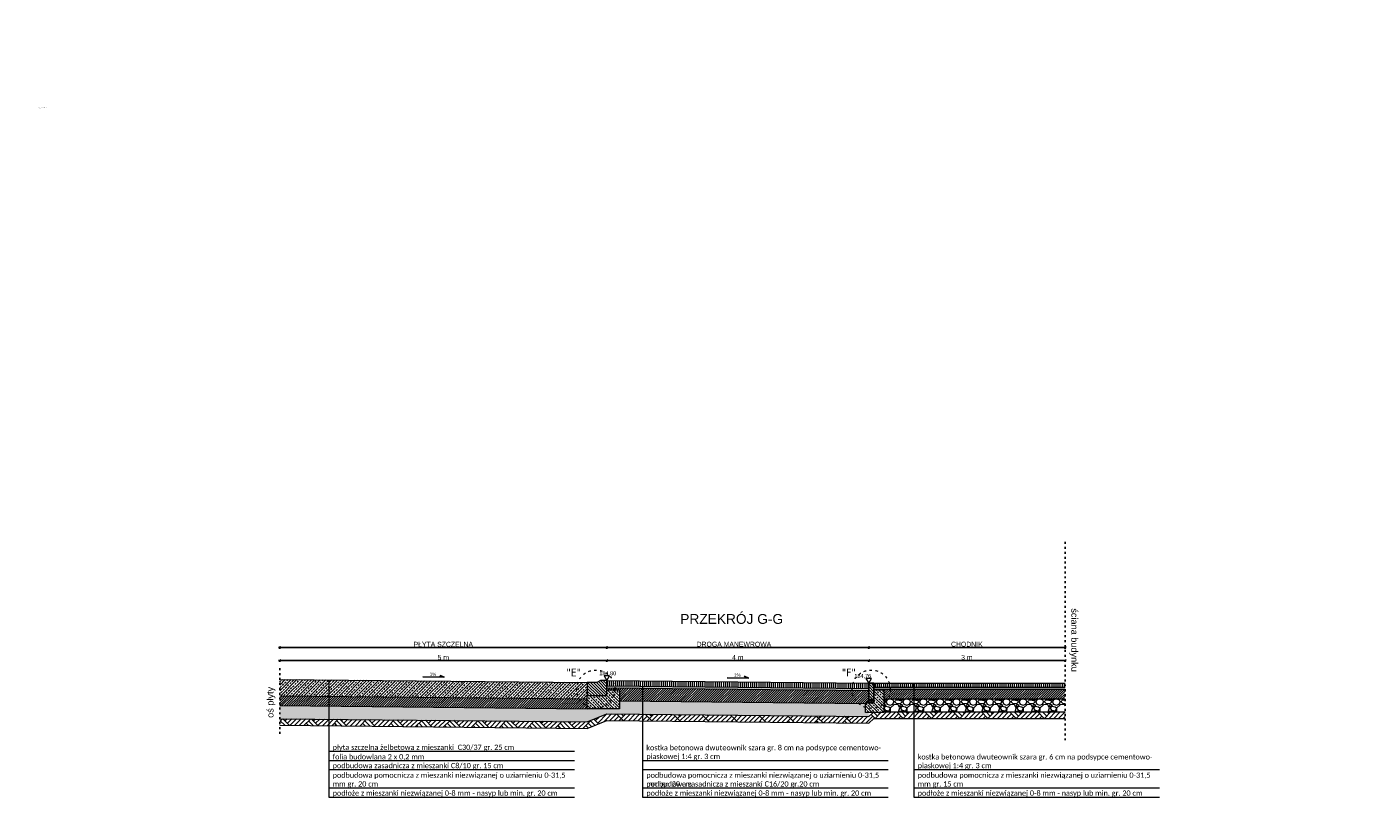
# Model space of a CAD drawing. Extents: x 8014 to 6635291, y -5609 to 5765892.
# Tile 154 of 158: x 6601434 to 6603485, y 5736884 to 5738082. Entities that reach past the tile are written whole.
import ezdxf
from ezdxf.enums import TextEntityAlignment as Align

# ---------------------------------------------------------------- set-up
doc = ezdxf.new("R2010")
doc.units = 0
doc.header["$PDSIZE"] = 0.75
doc.linetypes.add('ACAD_ISO03W100', pattern=[30, 12, -18])
doc.layers.get('0').update_dxf_attribs({"linetype": 'CONTINUOUS'})
doc.layers.get('Defpoints').update_dxf_attribs({"linetype": 'CONTINUOUS'})
doc.layers.add('a_zieleń', color=80, linetype='CONTINUOUS')
doc.layers.add('GELULI_O', color=7, linetype='CONTINUOUS', lineweight=18, true_color=0xfeffff)
doc.layers.add('KFG-OPIS', color=7, linetype='CONTINUOUS', lineweight=0)
doc.layers.add('LSEC_____233', color=7, linetype='CONTINUOUS', lineweight=5)
doc.styles.add('Arial', font='arial.ttf')
doc.styles.add('calibri', font='calibri.ttf')
doc.styles.add('Style-SWISSLT_1250', font='SWISSLT_1250.shx')
doc.dimstyles.new('1-50', dxfattribs={"dimtxt": 5, "dimasz": 3, "dimexe": 1.25, "dimexo": 0.625, "dimgap": 1, "dimtad": 1, "dimdec": 0, "dimrnd": 0.5, "dimtxsty": 'Arial', "dimblk": 'OBLIQUE', "dimcen": 2, "dimdle": 2, "dimclrd": 7, "dimclrt": 7, "dimadec": 0, "dimazin": 0, "dimtfac": 1, "dimtdec": 0, "dimtmove": 0, "dimatfit": 3, "dimldrblk": 'ARCHTICK', "dimfxl": 2, "dimfxlon": 1, "dimarcsym": 0})
pattern_1 = [(45, (6603153.6364, 5735383.0294), (-1.7960512, 1.7960512), [])]

# ---------------------------------------------------------------- blocks, each defined once
blk = doc.blocks.new('_Oblique')
at = {"color": 0, "linetype": 'ByBlock', "lineweight": -2}
blk.add_line((-0.5, -0.5), (0.5, 0.5), dxfattribs=at)
blk = doc.blocks.new('*D818')
at = {"color": 7, "lineweight": -2}
blk.add_line((6601818, 5737114.1), (6602322, 5737114.1), dxfattribs=at)
at = {"color": 0, "lineweight": -2}
for p, q in [((6601820, 5737112.1), (6601820, 5737115.3)), ((6602320, 5737112.1), (6602320, 5737115.3))]:
    blk.add_line(p, q, dxfattribs=at)
at = {"layer": 'Defpoints', "color": 0, "linetype": 'ByBlock'}
for p in [(6602320, 5737114.1), (6601820, 5737102.4), (6602320, 5737077.5)]:
    blk.add_point(p, dxfattribs=at)
at = {"color": 7, "linetype": 'ByBlock', "lineweight": -2, "xscale": 3, "yscale": 3, "zscale": 3, "rotation": 180}
blk.add_blockref('_Oblique', (6601820, 5737114.1), dxfattribs=at)
at = {"color": 7, "linetype": 'ByBlock', "lineweight": -2, "xscale": 3, "yscale": 3, "zscale": 3}
blk.add_blockref('_Oblique', (6602320, 5737114.1), dxfattribs=at)
at = {"color": 7, "linetype": 'ByBlock', "insert": (6602070, 5737118.9), "char_height": 7.5, "attachment_point": 5, "style": 'Arial'}
blk.add_mtext('5 m', dxfattribs=at)
blk = doc.blocks.new('_Dot')
at = {"color": 0, "linetype": 'ByBlock', "lineweight": -2}
blk.add_line((-0.5, 0), (-1, 0), dxfattribs=at)
at = {"color": 0, "linetype": 'ByBlock', "const_width": 0.5}
blk.add_lwpolyline([(-0.25, 0, 1), (0.25, 0, 1)], format="xyb", close=True, dxfattribs=at)
blk = doc.blocks.new('*D819')
at = {"color": 7, "lineweight": -2}
blk.add_line((6601818, 5737134.1), (6602322, 5737134.1), dxfattribs=at)
at = {"color": 0, "lineweight": -2}
for p, q in [((6601820, 5737132.1), (6601820, 5737135.3)), ((6602320, 5737132.1), (6602320, 5737135.3))]:
    blk.add_line(p, q, dxfattribs=at)
at = {"layer": 'Defpoints', "color": 0, "linetype": 'ByBlock'}
for p in [(6602320, 5737134.1), (6601820, 5737093.5), (6602320, 5737083.5)]:
    blk.add_point(p, dxfattribs=at)
at = {"color": 7, "linetype": 'ByBlock', "lineweight": -2, "xscale": 3, "yscale": 3, "zscale": 3, "rotation": 180}
blk.add_blockref('_Oblique', (6601820, 5737134.1), dxfattribs=at)
at = {"color": 7, "linetype": 'ByBlock', "lineweight": -2, "xscale": 3, "yscale": 3, "zscale": 3}
blk.add_blockref('_Oblique', (6602320, 5737134.1), dxfattribs=at)
at = {"color": 7, "linetype": 'ByBlock', "insert": (6602070, 5737138.9), "char_height": 7.5, "attachment_point": 5, "style": 'Arial'}
blk.add_mtext('PŁYTA SZCZELNA', dxfattribs=at)
blk = doc.blocks.new('*D820')
at = {"color": 7, "lineweight": -2}
blk.add_line((6602318, 5737114.1), (6602722, 5737114.1), dxfattribs=at)
at = {"color": 0, "lineweight": -2}
for p, q in [((6602320, 5737112.1), (6602320, 5737115.3)), ((6602720, 5737112.1), (6602720, 5737115.3))]:
    blk.add_line(p, q, dxfattribs=at)
at = {"layer": 'Defpoints', "color": 0, "linetype": 'ByBlock'}
for p in [(6602720, 5737114.1), (6602320, 5737077.5), (6602720, 5737079.5)]:
    blk.add_point(p, dxfattribs=at)
at = {"color": 7, "linetype": 'ByBlock', "lineweight": -2, "xscale": 3, "yscale": 3, "zscale": 3, "rotation": 180}
blk.add_blockref('_Oblique', (6602320, 5737114.1), dxfattribs=at)
at = {"color": 7, "linetype": 'ByBlock', "lineweight": -2, "xscale": 3, "yscale": 3, "zscale": 3}
blk.add_blockref('_Oblique', (6602720, 5737114.1), dxfattribs=at)
at = {"color": 7, "linetype": 'ByBlock', "insert": (6602520, 5737118.8), "char_height": 7.5, "attachment_point": 5, "style": 'Arial'}
blk.add_mtext('4 m', dxfattribs=at)
blk = doc.blocks.new('*D821')
at = {"color": 7, "lineweight": -2}
blk.add_line((6602318, 5737134.1), (6602722, 5737134.1), dxfattribs=at)
at = {"color": 0, "lineweight": -2}
for p, q in [((6602320, 5737132.1), (6602320, 5737135.3)), ((6602720, 5737132.1), (6602720, 5737135.3))]:
    blk.add_line(p, q, dxfattribs=at)
at = {"layer": 'Defpoints', "color": 0, "linetype": 'ByBlock'}
for p in [(6602720, 5737134.1), (6602320, 5737083.5), (6602720, 5737079.5)]:
    blk.add_point(p, dxfattribs=at)
at = {"color": 7, "linetype": 'ByBlock', "lineweight": -2, "xscale": 3, "yscale": 3, "zscale": 3, "rotation": 180}
blk.add_blockref('_Oblique', (6602320, 5737134.1), dxfattribs=at)
at = {"color": 7, "linetype": 'ByBlock', "lineweight": -2, "xscale": 3, "yscale": 3, "zscale": 3}
blk.add_blockref('_Oblique', (6602720, 5737134.1), dxfattribs=at)
at = {"color": 7, "linetype": 'ByBlock', "insert": (6602514.1, 5737139), "char_height": 7.5, "attachment_point": 5, "style": 'Arial'}
blk.add_mtext('DROGA MANEWROWA', dxfattribs=at)
blk = doc.blocks.new('*D823')
at = {"color": 7, "linetype": 'ByBlock', "lineweight": -2}
blk.add_line((6602718, 5737114.1), (6603022, 5737114.1), dxfattribs=at)
at = {"color": 0, "linetype": 'ByBlock', "lineweight": -2}
for p, q in [((6602720, 5737112.1), (6602720, 5737115.3)), ((6603020, 5737112.1), (6603020, 5737115.3))]:
    blk.add_line(p, q, dxfattribs=at)
at = {"layer": 'Defpoints', "color": 0, "linetype": 'ByBlock'}
for p in [(6603020, 5737114.1), (6602720, 5737079.5), (6603020, 5737079.5)]:
    blk.add_point(p, dxfattribs=at)
at = {"color": 7, "linetype": 'ByBlock', "lineweight": -2, "xscale": 3, "yscale": 3, "zscale": 3, "rotation": 180}
blk.add_blockref('_Oblique', (6602720, 5737114.1), dxfattribs=at)
at = {"color": 7, "linetype": 'ByBlock', "lineweight": -2, "xscale": 3, "yscale": 3, "zscale": 3}
blk.add_blockref('_Oblique', (6603020, 5737114.1), dxfattribs=at)
at = {"color": 7, "linetype": 'ByBlock', "lineweight": -2, "insert": (6602870, 5737118.9), "char_height": 7.5, "attachment_point": 5, "style": 'Arial'}
blk.add_mtext('3 m', dxfattribs=at)
blk = doc.blocks.new('*D824')
at = {"color": 7, "linetype": 'ByBlock', "lineweight": -2}
blk.add_line((6602718, 5737134.1), (6603022, 5737134.1), dxfattribs=at)
at = {"color": 0, "linetype": 'ByBlock', "lineweight": -2}
for p, q in [((6602720, 5737132.1), (6602720, 5737135.3)), ((6603020, 5737132.1), (6603020, 5737135.3))]:
    blk.add_line(p, q, dxfattribs=at)
at = {"layer": 'Defpoints', "color": 0, "linetype": 'ByBlock'}
for p in [(6603020, 5737134.1), (6602720, 5737079.5), (6603020, 5737079.5)]:
    blk.add_point(p, dxfattribs=at)
at = {"color": 7, "linetype": 'ByBlock', "lineweight": -2, "xscale": 3, "yscale": 3, "zscale": 3, "rotation": 180}
blk.add_blockref('_Oblique', (6602720, 5737134.1), dxfattribs=at)
at = {"color": 7, "linetype": 'ByBlock', "lineweight": -2, "xscale": 3, "yscale": 3, "zscale": 3}
blk.add_blockref('_Oblique', (6603020, 5737134.1), dxfattribs=at)
at = {"color": 7, "linetype": 'ByBlock', "lineweight": -2, "insert": (6602870, 5737139), "char_height": 7.5, "attachment_point": 5, "style": 'Arial'}
blk.add_mtext('CHODNIK', dxfattribs=at)

msp = doc.modelspace()

# ---------------------------------------------------------------- hatches: boundary and pattern name
at = {"lineweight": 13}
h = msp.add_hatch(dxfattribs=at)
h.set_pattern_fill('ANSI33', color=256, style=0)
h.set_pattern_definition([(45, (0, 495.273), (-4.4901280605, 4.4901280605), []), (45, (4.49, 495.273), (-4.4901280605, 4.4901280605), [3.175, -1.5875])])
h.paths.add_polyline_path([(6602290.041, 5737055.472), (6602290.041, 5737080.472), (6601820.041, 5737085.172), (6601820.041, 5737060.172)])
h = msp.add_hatch(dxfattribs=at)
h.set_pattern_fill('ANSI31', color=256, style=0)
h.set_pattern_definition([(135, (6602550.5087, 5736636.3684), (2.245064, 2.245064), [])])
h.paths.add_polyline_path([(6602304.541, 5737080.472), (6602290.041, 5737080.472), (6602290.041, 5737060.472), (6602320.041, 5737060.472), (6602320.041, 5737083.472), (6602310.041, 5737083.472)])
h = msp.add_hatch(dxfattribs=at)
h.set_pattern_fill('ANSI31', color=256, angle=135, style=0)
h.set_pattern_definition([(90, (6605254.378, 5735027.7565), (-3.175, 2e-32), [])])
h.paths.add_polyline_path([(6602320.041, 5737083.472), (6602320.041, 5737075.472), (6602720.041, 5737071.472), (6602720.041, 5737079.472), (6602320.041, 5737083.472)], is_closed=False)
at = {"lineweight": 5}
h = msp.add_hatch(dxfattribs=at)
h.set_pattern_fill('AR-SAND', color=256, scale=0.02, angle=180.572824, style=0)
h.set_pattern_definition([(38.072824, (6605757.0698, 5735342.7168), (-0.04178485, 0.97845763), [0, -0.77216, 0, -0.8636, 0, -0.8255]), (8.072824, (6605757.0698, 5735342.7168), (0.8846687, 1.44256677), [0, -0.41656, 0, -0.69596, 0, -0.2667]), (328.072824, (6605756.445, 5735342.71056), (1.58187694, 0.01869012), [0, -0.254, 0, -0.9144, 0, -1.1938]), (318.072824, (6605756.445, 5735342.7106), (1.5225791, 0.4611037), [0, -0.127, 0, -0.59944, 0, -0.6858])])
h.paths.add_polyline_path([(6602720.041, 5737068.472), (6602720.041, 5737071.472), (6602320.041, 5737075.472), (6602320.041, 5737072.472)])
at = {"lineweight": 13}
h = msp.add_hatch(dxfattribs=at)
h.set_pattern_fill('ANSI31', color=256, scale=0.8, style=0)
h.set_pattern_definition(pattern_1)
h.paths.add_polyline_path([(6602720.041, 5737054.472), (6602720.041, 5737068.472), (6602320.041, 5737072.472), (6602320.041, 5737069.472), (6602339.041, 5737069.472), (6602339.041, 5737052.282), (6602715.041, 5737048.522), (6602715.041, 5737049.472)])
h = msp.add_hatch(dxfattribs=at)
h.set_pattern_fill('ANSI31', color=256, style=0)
h.set_pattern_definition([(135, (6602853.198, 5736694.053), (2.245064, 2.245064), [])])
h.paths.add_polyline_path([(6602728.041, 5737079.472), (6602728.041, 5737054.472), (6602720.041, 5737054.472), (6602720.041, 5737072.472), (6602720.041, 5737079.472)])
h = msp.add_hatch(dxfattribs=at)
h.set_pattern_fill('ANSI31', color=256, angle=135, style=0)
h.set_pattern_definition([(90, (6605254.378, 5735027.7565), (-3.175, 5e-32), [])])
h.paths.add_polyline_path([(6603020.041, 5737073.472), (6603020.041, 5737079.472), (6602728.041, 5737079.472), (6602728.041, 5737073.472)])
at = {"lineweight": 5}
h = msp.add_hatch(dxfattribs=at)
h.set_pattern_fill('AR-SAND', color=256, scale=0.02, angle=180.572824, style=0)
h.set_pattern_definition([(38.072824, (6605757.0698, 5735342.7168), (-0.04178485, 0.97845763), [0, -0.77216, 0, -0.8636, 0, -0.8255]), (8.072824, (6605757.0698, 5735342.7168), (0.8846687, 1.44256677), [0, -0.41656, 0, -0.69596, 0, -0.2667]), (328.072824, (6605756.445, 5735342.71056), (1.58187694, 0.01869012), [0, -0.254, 0, -0.9144, 0, -1.1938]), (318.072824, (6605756.445, 5735342.7106), (1.5225791, 0.4611037), [0, -0.127, 0, -0.59944, 0, -0.6858])])
h.paths.add_polyline_path([(6602728.041, 5737070.472), (6603020.041, 5737070.472), (6603020.041, 5737073.472), (6602728.041, 5737073.472)])
at = {"lineweight": 13}
h = msp.add_hatch(dxfattribs=at)
h.set_pattern_fill('ANSI31', color=256, scale=0.8, style=0)
h.set_pattern_definition([(45, (6603153.6364, 5735383.0294), (-1.7960512, 1.7960512), [])])
h.paths.add_polyline_path([(6602290.041, 5737040.472), (6602290.041, 5737055.472), (6601820.041, 5737060.172), (6601820.041, 5737045.172)])
h = msp.add_hatch(dxfattribs=at)
h.set_pattern_fill('ANSI33', color=256, style=0)
h.set_pattern_definition([(135, (6602723.982, 5736584.913), (4.49013, 4.49013), []), (135, (6602719.492, 5736584.913), (4.49013, 4.49013), [3.175, -1.5875])])
h.paths.add_polyline_path([(6602339.041, 5737040.472), (6602290.041, 5737040.472), (6602290.041, 5737060.472), (6602320.041, 5737060.472), (6602320.041, 5737069.472), (6602339.041, 5737069.472)])
h = msp.add_hatch(dxfattribs=at)
h.set_pattern_fill('GRAVEL', color=256, style=0)
h.set_pattern_definition([(228.01279, (6602999.5096, 5735831.5296), (-203.2, -228.6), [3.4172, -338.30484]), (184.96974, (6602997.2236, 5735828.9896), (304.7999999, 25.40000145), [5.86405, -580.5405]), (132.51045, (6602991.3816, 5735828.4816), (254.0000001, -279.3999999), [4.1348, -409.34723]), (267.27369, (6602981.4756, 5735822.1316), (25.4000001, 508), [5.34005, -528.66437]), (292.83365, (6602981.2216, 5735816.7976), (-127, 304.8), [5.23634, -518.39808]), (357.27369, (6602983.2536, 5735811.9716), (-508, 25.4000001), [5.34005, -528.66437]), (37.69424, (6602988.5876, 5735811.7176), (-330.2, -254), [7.06194, -699.13115]), (72.25533, (6602994.1756, 5735816.0356), (177.80000005, 558.8), [6.6672, -660.05257]), (121.42957, (6602996.2076, 5735822.3856), (-203.2, 330.2), [5.35813, -530.45546]), (175.23636, (6602993.4136, 5735826.9576), (279.4, -25.4), [6.11713, -299.73937]), (222.39744, (6602987.3176, 5735827.4656), (-304.8, -279.4), [7.91078, -783.16773]), (138.81407, (6603006.6216, 5735821.8776), (-177.8, 152.4), [2.70005, -267.30566]), (171.46923, (6603004.5896, 5735823.6556), (330.2, -50.7999999), [5.13682, -508.5464]), (225, (6602999.51, 5735824.418), (-5e-15, -25.4), [3.5921, -32.32893]), (203.1986, (6602997.7316, 5735827.4656), (127, 50.8), [1.9344, -191.50622]), (291.8014, (6602995.9536, 5735826.7036), (-25.4, 76.2), [2.73566, -134.04753]), (30.96376, (6602996.9696, 5735824.1636), (76.2, 50.8), [4.4432, -143.663]), (161.56505, (6603000.78, 5735826.4496), (50.8, -25.4), [3.21287, -77.109]), (16.38954, (6602981.2216, 5735826.7036), (254, 76.2), [4.50088, -445.58827]), (70.34618, (6602985.5396, 5735827.9736), (-101.6, -279.4), [3.776, -373.82216]), (293.1986, (6603000.7796, 5735831.5296), (-50.8, 127), [3.8688, -189.57184]), (343.61046, (6603002.3036, 5735827.9736), (-254, 76.2), [4.50088, -445.58827]), (339.44395, (6602981.2216, 5735810.9556), (-127, 50.8), [4.34035, -212.67734]), (294.77514, (6602985.2856, 5735809.4316), (-127.0000002, 279.4), [3.63672, -360.03593]), (66.8014, (6603001.0336, 5735806.1296), (50.8, 127), [3.8688, -189.57184]), (17.35402, (6603002.5576, 5735809.6856), (-330.2, -101.6), [4.25783, -421.52376]), (69.44395, (6602988.5876, 5735806.1296), (-50.8, -127), [2.17018, -214.8475]), (101.30993, (6602999.5096, 5735806.1296), (-25.4, 101.6), [1.29515, -128.21995]), (165.96376, (6602999.2556, 5735807.3996), (76.2, -25.4), [5.23634, -99.49055]), (186.00901, (6602994.1756, 5735808.6696), (254, 25.4), [4.85267, -480.41365]), (303.69007, (6602996.9696, 5735821.8776), (-25.4, 50.8), [3.66324, -87.91776]), (353.15723, (6602999.0016, 5735818.8296), (431.8, -50.8), [6.39557, -633.1601]), (60.9454, (6603005.3516, 5735818.0676), (-101.6, -177.8), [2.6151, -258.89392]), (90, (6603006.622, 5735820.354), (-25.4, 25.4), [1.524, -23.876]), (120.25644, (6602993.6676, 5735809.4316), (101.6, -177.8), [3.52867, -349.3394]), (48.01279, (6602991.8896, 5735812.4796), (203.2, 228.6), [6.83443, -334.88762]), (0, (6602996.462, 5735817.56), (25.4, 25.4), [6.604, -18.796]), (325.30485, (6603003.0656, 5735817.5596), (254.0000001, -177.7999999), [4.0161, -397.59317]), (254.0546, (6603006.3676, 5735815.2736), (-25.4, -101.6), [3.6983, -181.2165]), (207.645975, (6603005.3516, 5735811.7176), (-482.6, -254), [6.02145, -596.12464]), (175.42608, (6603000.0176, 5735808.9236), (-330.2, 25.4), [6.3703, -630.65846])])
h.paths.add_polyline_path([(6602339.041, 5737052.282), (6602339.041, 5737040.472), (6602320.041, 5737040.472), (6602320.041, 5737032.472), (6602720.041, 5737028.472), (6602720.041, 5737034.472), (6602715.041, 5737034.472), (6602715.041, 5737048.522)])
h = msp.add_hatch(dxfattribs=at)
h.set_pattern_fill('ANSI33', color=256, style=0)
h.set_pattern_definition([(135, (6603131.982, 5736573.9133), (4.49013, 4.49013), []), (135, (6603127.492, 5736573.9133), (4.49013, 4.49013), [3.175, -1.5875])])
h.paths.add_polyline_path([(6602743.041, 5737034.472), (6602715.041, 5737034.472), (6602715.041, 5737049.472), (6602728.041, 5737049.472), (6602728.041, 5737069.472), (6602743.041, 5737069.472)])
h = msp.add_hatch(dxfattribs=at)
h.set_pattern_fill('CROSS', color=256, scale=0.1, style=0)
h.set_pattern_definition([(180, (6602872.6391, 5736686.3334), (-0.635, 0.635), [0.3175, -0.9525]), (90, (6602872.4803, 5736686.1747), (0.635, 0.635), [0.3175, -0.9525])])
h.paths.add_polyline_path([(6602728.041, 5737054.472), (6602728.041, 5737049.472), (6602715.041, 5737049.472), (6602720.041, 5737054.472)])
h = msp.add_hatch(dxfattribs=at)
h.set_pattern_fill('GRAVEL', color=256, style=0)
h.set_pattern_definition([(228.01279, (6602999.5096, 5735831.5296), (-203.2, -228.6), [3.4172, -338.30484]), (184.96974, (6602997.2236, 5735828.9896), (304.7999999, 25.4000014), [5.86405, -580.5405]), (132.51045, (6602991.3816, 5735828.4816), (254.0000001, -279.3999999), [4.1348, -409.34723]), (267.27369, (6602981.4756, 5735822.1316), (25.4, 508), [5.34005, -528.66437]), (292.83365, (6602981.2216, 5735816.7976), (-127, 304.8), [5.23634, -518.39808]), (357.27369, (6602983.2536, 5735811.9716), (-508, 25.4), [5.34005, -528.66437]), (37.69424, (6602988.5876, 5735811.7176), (-330.2, -254), [7.06194, -699.13115]), (72.25533, (6602994.1756, 5735816.0356), (177.80000005, 558.8), [6.6672, -660.05257]), (121.42957, (6602996.2076, 5735822.3856), (-203.2, 330.2), [5.35813, -530.45546]), (175.23636, (6602993.4136, 5735826.9576), (279.4, -25.4), [6.11713, -299.73937]), (222.39744, (6602987.3176, 5735827.4656), (-304.8, -279.4), [7.91078, -783.16773]), (138.81407, (6603006.6216, 5735821.8776), (-177.8, 152.4), [2.70005, -267.30566]), (171.46923, (6603004.5896, 5735823.6556), (330.2, -50.8), [5.13682, -508.5464]), (225, (6602999.51, 5735824.418), (-5e-15, -25.4), [3.5921, -32.32893]), (203.1986, (6602997.7316, 5735827.4656), (127, 50.8), [1.9344, -191.50622]), (291.8014, (6602995.9536, 5735826.7036), (-25.4, 76.2), [2.73566, -134.04753]), (30.96376, (6602996.9696, 5735824.1636), (76.2, 50.8), [4.4432, -143.663]), (161.56505, (6603000.78, 5735826.4496), (50.8, -25.4), [3.21287, -77.109]), (16.38954, (6602981.2216, 5735826.7036), (254, 76.2), [4.50088, -445.58827]), (70.34618, (6602985.5396, 5735827.9736), (-101.6, -279.4), [3.776, -373.82216]), (293.1986, (6603000.7796, 5735831.5296), (-50.8, 127), [3.8688, -189.57184]), (343.61046, (6603002.3036, 5735827.9736), (-254, 76.2), [4.50088, -445.58827]), (339.44395, (6602981.2216, 5735810.9556), (-127, 50.8), [4.34035, -212.67734]), (294.77514, (6602985.2856, 5735809.4316), (-127.0000002, 279.4), [3.63672, -360.03593]), (66.8014, (6603001.0336, 5735806.1296), (50.8, 127), [3.8688, -189.57184]), (17.35402, (6603002.5576, 5735809.6856), (-330.2, -101.6), [4.25783, -421.52376]), (69.44395, (6602988.5876, 5735806.1296), (-50.8, -127), [2.17018, -214.8475]), (101.30993, (6602999.5096, 5735806.1296), (-25.4, 101.6), [1.29515, -128.21995]), (165.96376, (6602999.2556, 5735807.3996), (76.2, -25.4), [5.23634, -99.49055]), (186.009, (6602994.1756, 5735808.6696), (254, 25.4), [4.85267, -480.41365]), (303.69007, (6602996.9696, 5735821.8776), (-25.4, 50.8), [3.66324, -87.91776]), (353.15723, (6602999.0016, 5735818.8296), (431.8, -50.8), [6.39557, -633.1601]), (60.9454, (6603005.3516, 5735818.0676), (-101.6, -177.8), [2.6151, -258.89392]), (90, (6603006.622, 5735820.354), (-25.4, 25.4), [1.524, -23.876]), (120.25644, (6602993.6676, 5735809.4316), (101.6, -177.8), [3.52867, -349.3394]), (48.01279, (6602991.8896, 5735812.4796), (203.2, 228.6), [6.83443, -334.88762]), (0, (6602996.462, 5735817.56), (25.4, 25.4), [6.604, -18.796]), (325.30485, (6603003.0656, 5735817.5596), (254, -177.7999999), [4.0161, -397.59317]), (254.0546, (6603006.3676, 5735815.2736), (-25.4, -101.6), [3.6983, -181.2165]), (207.64598, (6603005.3516, 5735811.7176), (-482.6, -254), [6.02145, -596.12464]), (175.42608, (6603000.0176, 5735808.9236), (-330.2, 25.4), [6.3703, -630.65846])])
h.paths.add_polyline_path([(6602720.041, 5737028.472), (6602726.898, 5737034.472), (6602720.041, 5737034.472)])
h.paths.add_polyline_path([(6603020.041, 5737035.472), (6603020.041, 5737055.472), (6602743.041, 5737055.472), (6602743.041, 5737035.472)])
h = msp.add_hatch(dxfattribs=at)
h.set_pattern_fill('ANSI31', color=256, scale=0.8, style=0)
h.set_pattern_definition(pattern_1)
h.paths.add_polyline_path([(6602728.041, 5737069.472), (6602743.041, 5737069.472), (6602743.041, 5737055.472), (6603020.041, 5737055.472), (6603020.041, 5737070.472), (6602728.041, 5737070.472)])
h = msp.add_hatch(dxfattribs=at)
h.set_pattern_fill('GRAVEL', color=256, style=0)
h.set_pattern_definition([(228.01279, (6602999.5096, 5735831.5296), (-203.2, -228.6), [3.4172, -338.30484]), (184.96974, (6602997.2236, 5735828.9896), (304.7999999, 25.40000145), [5.86405, -580.5405]), (132.51045, (6602991.3816, 5735828.4816), (254.0000001, -279.3999999), [4.1348, -409.34723]), (267.27369, (6602981.4756, 5735822.1316), (25.40000005, 508), [5.34005, -528.66437]), (292.833654, (6602981.2216, 5735816.7976), (-127, 304.8), [5.23634, -518.39808]), (357.27369, (6602983.2536, 5735811.9716), (-508, 25.40000005), [5.34005, -528.66437]), (37.69424, (6602988.5876, 5735811.7176), (-330.2, -254), [7.06194, -699.13115]), (72.25533, (6602994.1756, 5735816.0356), (177.80000005, 558.8), [6.6672, -660.05257]), (121.429566, (6602996.2076, 5735822.3856), (-203.2, 330.2), [5.35813, -530.45546]), (175.23636, (6602993.4136, 5735826.9576), (279.4, -25.4), [6.11713, -299.73937]), (222.39744, (6602987.3176, 5735827.4656), (-304.8, -279.4), [7.91078, -783.16773]), (138.81407, (6603006.6216, 5735821.8776), (-177.8, 152.4), [2.70005, -267.30566]), (171.469234, (6603004.5896, 5735823.6556), (330.2, -50.7999999), [5.13682, -508.5464]), (225, (6602999.51, 5735824.418), (-5e-15, -25.4), [3.5921, -32.32893]), (203.1986, (6602997.7316, 5735827.4656), (127, 50.8), [1.9344, -191.50622]), (291.8014, (6602995.9536, 5735826.7036), (-25.4, 76.2), [2.73566, -134.04753]), (30.96376, (6602996.9696, 5735824.1636), (76.2, 50.8), [4.4432, -143.66298]), (161.56505, (6603000.78, 5735826.4496), (50.8, -25.4), [3.21287, -77.10898]), (16.38954, (6602981.2216, 5735826.7036), (254, 76.2), [4.50088, -445.58827]), (70.34618, (6602985.5396, 5735827.9736), (-101.6, -279.4), [3.776, -373.82216]), (293.1986, (6603000.7796, 5735831.5296), (-50.8, 127), [3.8688, -189.57184]), (343.61046, (6603002.3036, 5735827.9736), (-254, 76.2), [4.50088, -445.58827]), (339.44395, (6602981.2216, 5735810.9556), (-127, 50.8), [4.34035, -212.67734]), (294.77514, (6602985.2856, 5735809.4316), (-127.0000002, 279.4), [3.63672, -360.03593]), (66.8014, (6603001.0336, 5735806.1296), (50.8, 127), [3.8688, -189.57184]), (17.35402, (6603002.5576, 5735809.6856), (-330.2, -101.6), [4.25783, -421.52376]), (69.44395, (6602988.5876, 5735806.1296), (-50.8, -127), [2.17018, -214.84752]), (101.30993, (6602999.5096, 5735806.1296), (-25.4, 101.6), [1.29515, -128.21995]), (165.96376, (6602999.2556, 5735807.3996), (76.2, -25.4), [5.23634, -99.49055]), (186.00901, (6602994.1756, 5735808.6696), (254, 25.4), [4.85267, -480.41365]), (303.69007, (6602996.9696, 5735821.8776), (-25.4, 50.8), [3.66324, -87.91776]), (353.157227, (6602999.0016, 5735818.8296), (431.8, -50.8), [6.39557, -633.1601]), (60.9454, (6603005.3516, 5735818.0676), (-101.6, -177.8), [2.61508, -258.89392]), (90, (6603006.622, 5735820.354), (-25.4, 25.4), [1.524, -23.876]), (120.25644, (6602993.6676, 5735809.4316), (101.6, -177.8), [3.52867, -349.3394]), (48.01279, (6602991.8896, 5735812.4796), (203.2, 228.6), [6.83443, -334.88762]), (0, (6602996.462, 5735817.56), (25.4, 25.4), [6.604, -18.796]), (325.30485, (6603003.0656, 5735817.5596), (254.0000001, -177.7999999), [4.0161, -397.59317]), (254.0546, (6603006.3676, 5735815.2736), (-25.4, -101.6), [3.6983, -181.2165]), (207.645975, (6603005.3516, 5735811.7176), (-482.6, -253.99999997), [6.02145, -596.12464]), (175.42608, (6603000.0176, 5735808.9236), (-330.2, 25.4), [6.3703, -630.65846])])
h.paths.add_polyline_path([(6602290.041, 5737020.472), (6602320.041, 5737032.472), (6602320.041, 5737040.472), (6602290.041, 5737040.472), (6601820.041, 5737045.172), (6601820.041, 5737025.172)])
at = {"linetype": 'ByBlock', "lineweight": -2, "transparency": 33554687}
h = msp.add_hatch(dxfattribs=at)
h.set_pattern_fill('AR-PARQ1', color=256, scale=0.1, angle=45)
h.set_pattern_definition([(135, (0, 495.273), (-43.10522938, 3e-15), [30.48, -30.48]), (135, (3.592, 498.865), (-43.10522938, 3e-15), [30.48, -30.48]), (135, (7.184, 502.457), (-43.10522938, 3e-15), [30.48, -30.48]), (135, (10.776, 506.05), (-43.10522938, 3e-15), [30.48, -30.48]), (135, (14.368, 509.64), (-43.10522938, 3e-15), [30.48, -30.48]), (135, (17.96, 513.233), (-43.10522938, 3e-15), [30.48, -30.48]), (135, (21.553, 516.826), (-43.10522938, 3e-15), [30.48, -30.48]), (45, (-21.553, 516.826), (43.10522938, 0), [30.48, -30.48]), (45, (-25.145, 520.418), (43.10522938, 0), [30.48, -30.48]), (45, (-28.737, 524.01), (43.10522938, 0), [30.48, -30.48]), (45, (-32.33, 527.602), (43.10522938, 0), [30.48, -30.48]), (45, (-35.92, 531.194), (43.10522938, 0), [30.48, -30.48]), (45, (-39.513, 534.786), (43.10522938, 0), [30.48, -30.48]), (45, (-43.105, 538.378), (43.10522938, 0), [30.48, -30.48])])
h.paths.add_polyline_path([(6601820.041, 5737015.172), (6602290.041, 5737010.472), (6602320.041, 5737022.472), (6602320.041, 5737032.472), (6602290.041, 5737020.472), (6601820.041, 5737025.172)])
h = msp.add_hatch(dxfattribs=at)
h.set_pattern_fill('AR-PARQ1', color=256, scale=0.1, angle=45)
h.set_pattern_definition([(135, (0, 495.273), (-43.10522938, 6e-15), [30.48, -30.48]), (135, (3.592, 498.865), (-43.10522938, 6e-15), [30.48, -30.48]), (135, (7.184, 502.457), (-43.10522938, 6e-15), [30.48, -30.48]), (135, (10.776, 506.05), (-43.10522938, 6e-15), [30.48, -30.48]), (135, (14.368, 509.64), (-43.10522938, 6e-15), [30.48, -30.48]), (135, (17.96, 513.233), (-43.10522938, 6e-15), [30.48, -30.48]), (135, (21.553, 516.826), (-43.10522938, 6e-15), [30.48, -30.48]), (45, (-21.553, 516.826), (43.10522938, 0), [30.48, -30.48]), (45, (-25.145, 520.418), (43.10522938, 0), [30.48, -30.48]), (45, (-28.737, 524.01), (43.10522938, 0), [30.48, -30.48]), (45, (-32.33, 527.602), (43.10522938, 0), [30.48, -30.48]), (45, (-35.92, 531.194), (43.10522938, 0), [30.48, -30.48]), (45, (-39.513, 534.786), (43.10522938, 0), [30.48, -30.48]), (45, (-43.105, 538.378), (43.10522938, 0), [30.48, -30.48])])
h.paths.add_polyline_path([(6602320.041, 5737022.472), (6602720.041, 5737018.472), (6602720.041, 5737028.472), (6602320.041, 5737032.472)])
h = msp.add_hatch(dxfattribs=at)
h.set_pattern_fill('AR-PARQ1', color=256, scale=0.1, angle=45)
h.set_pattern_definition([(135, (0, 495.273), (-43.10522938, 6e-15), [30.48, -30.48]), (135, (3.592, 498.865), (-43.10522938, 6e-15), [30.48, -30.48]), (135, (7.184, 502.457), (-43.10522938, 6e-15), [30.48, -30.48]), (135, (10.776, 506.05), (-43.10522938, 6e-15), [30.48, -30.48]), (135, (14.368, 509.64), (-43.10522938, 6e-15), [30.48, -30.48]), (135, (17.96, 513.233), (-43.10522938, 6e-15), [30.48, -30.48]), (135, (21.553, 516.826), (-43.10522938, 6e-15), [30.48, -30.48]), (45, (-21.553, 516.826), (43.10522938, 0), [30.48, -30.48]), (45, (-25.145, 520.418), (43.10522938, 0), [30.48, -30.48]), (45, (-28.737, 524.01), (43.10522938, 0), [30.48, -30.48]), (45, (-32.33, 527.602), (43.10522938, 0), [30.48, -30.48]), (45, (-35.92, 531.194), (43.10522938, 0), [30.48, -30.48]), (45, (-39.513, 534.786), (43.10522938, 0), [30.48, -30.48]), (45, (-43.105, 538.378), (43.10522938, 0), [30.48, -30.48])])
h.paths.add_polyline_path([(6603020.041, 5737025.472), (6603020.041, 5737035.472), (6602743.041, 5737035.472), (6602743.041, 5737034.472), (6602726.898, 5737034.472), (6602720.041, 5737028.472), (6602720.041, 5737018.472), (6602728.041, 5737025.472)])
at = {"layer": 'a_zieleń', "transparency": 33554687}
h = msp.add_hatch(dxfattribs=at)
h.set_pattern_fill('ANSI31', color=256, scale=2, angle=0.541558)
h.set_pattern_definition([(45.54155787, (6600987.53512, 5732094.77134), (-0.1784396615, 0.175097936), [])])
edge = h.paths.add_edge_path()
edge.add_line((6601184.523, 5731785.715), (6601184.767, 5731785.473))
edge.add_line((6601184.767, 5731785.473), (6601208.79, 5731802.27))
edge.add_line((6601208.79, 5731802.27), (6601211.05, 5731814.48))
edge.add_line((6601211.05, 5731814.48), (6601142.151, 5731813.823))
edge.add_arc((6601143.698, 5731819.102), 5.501, 253.660343, 270.547511)
edge.add_line((6601143.751, 5731813.601), (6601191.034, 5731814.053))
edge.add_arc((6601191.122, 5731812.113), 1.942, 359.837408, 92.593968, ccw=False)
edge.add_line((6601193.063, 5731812.108), (6601193.074, 5731811.004))
edge.add_line((6601193.074, 5731811.004), (6601197.383, 5731811.045))
edge.add_line((6601197.383, 5731811.045), (6601197.425, 5731806.621))
edge.add_line((6601197.425, 5731806.621), (6601199.732, 5731806.642))
edge.add_line((6601199.732, 5731806.642), (6601199.803, 5731799.171))
edge.add_line((6601199.803, 5731799.171), (6601197.516, 5731797.165))
edge.add_line((6601197.516, 5731797.165), (6601194.216, 5731797.133))
edge.add_line((6601194.216, 5731797.133), (6601194.251, 5731793.47))
edge.add_arc((6601191.538, 5731793.658), 2.72, 281.089447, 356.035789, ccw=False)
edge.add_line((6601192.061, 5731790.989), (6601185.152, 5731786.156))
edge.add_arc((71774552.687, -87417922.681), 113685689.918, 124.97904394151, 124.97904432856)
h.paths.add_polyline_path([(6601204.906, 5731809.178), (6601202.577, 5731808.579), (6601203.741, 5731808.879)], flags=16)

# ---------------------------------------------------------------- linework, layer by layer
at = {"linetype": 'ACAD_ISO03W100', "ltscale": 0.25}
for points in [[(6603020.041, 5736992.212), (6603020.041, 5737298.481)], [(6601820.041, 5737102.433), (6601820.041, 5736997.912)]]:
    msp.add_lwpolyline(points, dxfattribs=at)
at = {"lineweight": 13}
for points in [[(6601820.041, 5737085.172), (6602290.041, 5737080.472)], [(6602320.041, 5737083.472), (6602720.041, 5737079.472)], [(6602320.041, 5737075.472), (6602720.041, 5737071.472)], [(6602320.041, 5737072.472), (6602720.041, 5737068.472)], [(6602728.041, 5737079.472), (6603020.041, 5737079.472)], [(6602728.041, 5737073.472), (6603020.041, 5737073.472)], [(6601820.041, 5737060.172), (6602290.041, 5737055.472)], [(6602339.041, 5737052.282), (6602715.041, 5737048.522)], [(6602728.041, 5737070.472), (6603020.041, 5737070.472)], [(6602743.041, 5737055.472), (6603020.041, 5737055.472)], [(6601820.041, 5737045.172), (6602290.041, 5737040.472)], [(6601820.041, 5737025.172), (6602290.041, 5737020.472), (6602320.041, 5737032.472)], [(6602320.041, 5737032.472), (6602720.041, 5737028.472), (6602726.898, 5737034.472)], [(6602743.041, 5737035.472), (6603020.041, 5737035.472)]]:
    msp.add_lwpolyline(points, dxfattribs=at)
for points in [[(6602038.791, 5737088.938), (6602071.291, 5737088.709), (6602064.762, 5737091.328)], [(6602503.791, 5737087.588), (6602536.291, 5737087.359), (6602529.762, 5737089.978)]]:
    msp.add_lwpolyline(points)
for points in [[(6602304.541, 5737080.472), (6602290.041, 5737080.472), (6602290.041, 5737060.472), (6602320.041, 5737060.472), (6602320.041, 5737083.472), (6602310.041, 5737083.472)], [(6602728.041, 5737079.472), (6602728.041, 5737054.472), (6602720.041, 5737054.472), (6602720.041, 5737072.472), (6602720.041, 5737079.472)], [(6602720.041, 5737054.472), (6602728.041, 5737054.472), (6602728.041, 5737079.472), (6602720.041, 5737079.472)], [(6602339.041, 5737040.472), (6602290.041, 5737040.472), (6602290.041, 5737060.472), (6602320.041, 5737060.472), (6602320.041, 5737069.472), (6602339.041, 5737069.472)], [(6602320.041, 5737060.472), (6602320.041, 5737069.472), (6602339.041, 5737069.472), (6602339.041, 5737040.472), (6602290.041, 5737040.472), (6602290.041, 5737060.472)], [(6602743.041, 5737034.472), (6602715.041, 5737034.472), (6602715.041, 5737034.472), (6602715.041, 5737049.472), (6602715.041, 5737049.472), (6602728.041, 5737049.472), (6602728.041, 5737069.472), (6602743.041, 5737069.472)], [(6602728.041, 5737049.472), (6602728.041, 5737054.472), (6602728.041, 5737069.472), (6602743.041, 5737069.472), (6602743.041, 5737034.472), (6602715.041, 5737034.472), (6602715.041, 5737049.472)], [(6602720.041, 5737054.472), (6602728.041, 5737054.472), (6602728.041, 5737049.472), (6602715.041, 5737049.472)]]:
    msp.add_lwpolyline(points, close=True, dxfattribs=at)
at = {"lineweight": 5}
for points in [[(6602320.041, 5737083.472), (6602324.202, 5737090.681), (6602315.879, 5737090.681)], [(6602720.041, 5737079.472), (6602724.202, 5737086.681), (6602715.879, 5737086.681)]]:
    msp.add_lwpolyline(points, close=True, dxfattribs=at)
at = {"linetype": 'ACAD_ISO03W100', "lineweight": 15, "ltscale": 0.3}
for centre in [(6602302.937, 5737070.402), (6602723.735, 5737070.402)]:
    msp.add_circle(centre, 29.149, dxfattribs=at)
at = {"layer": 'Defpoints', "lineweight": 13}
for points in [[(6601820.041, 5737015.172), (6602290.041, 5737010.472), (6602320.041, 5737022.472)], [(6602320.041, 5737022.472), (6602720.041, 5737018.472), (6602728.041, 5737025.472)], [(6602728.041, 5737025.472), (6603020.041, 5737025.472)]]:
    msp.add_lwpolyline(points, dxfattribs=at)
at = {"layer": 'KFG-OPIS', "color": 5, "ltscale": 25}
for points in [[(6601894.92, 5737084.423), (6601894.92, 5736975.418), (6602270.427, 5736975.418)], [(6601894.92, 5737084.423), (6601894.92, 5736947.425), (6602270.427, 5736947.425)], [(6601894.92, 5737079.782), (6601894.92, 5736961.422), (6602270.427, 5736961.422)], [(6602374.204, 5737082.931), (6602374.204, 5736947.425), (6602749.711, 5736947.425)], [(6602374.204, 5737079.782), (6602374.204, 5736961.422), (6602749.711, 5736961.422)], [(6602788.873, 5737079.472), (6602788.873, 5736947.425), (6603164.38, 5736947.425)], [(6602788.873, 5737079.472), (6602788.873, 5736919.432), (6603164.38, 5736919.432)], [(6602788.873, 5737079.472), (6602788.873, 5736905.436), (6603164.38, 5736905.436)], [(6601894.92, 5737065.786), (6601894.92, 5736919.432), (6602270.427, 5736919.432)], [(6601894.92, 5737055.734), (6601894.92, 5736905.436), (6602270.427, 5736905.436)], [(6602374.204, 5737065.786), (6602374.204, 5736919.432), (6602749.711, 5736919.432)], [(6602374.204, 5737055.734), (6602374.204, 5736905.436), (6602749.711, 5736905.436)]]:
    msp.add_lwpolyline(points, dxfattribs=at)

# ---------------------------------------------------------------- texts
at = {"lineweight": 35, "style": 'Arial'}
for s, rotation, p in [('ściana budynku', 270, (6603034.567, 5737145.346)), ('oś płyty', 90, (6601805.514, 5737050.172))]:
    msp.add_text(s, height=10, rotation=rotation, dxfattribs=at).set_placement(p, align=Align.MIDDLE_CENTER)
for s, height, p in [('PRZEKRÓJ G-G', 15, (6602510.672, 5737177.627)), ('184,80', 6, (6602321.351, 5737094.638)), ('184,76', 6, (6602710.983, 5737090.638))]:
    msp.add_text(s, height=height, dxfattribs=at).set_placement(p, align=Align.MIDDLE_CENTER)
at = {"lineweight": -3, "char_height": 12, "width": 1059.88857, "attachment_point": 1}
for s, insert in [('{\\fTahoma|b0|i0|c238|p32;"E"}', (6602258.244, 5737101.85)), ('{\\fTahoma|b0|i0|c238|p32;"F"}', (6602679.042, 5737101.85))]:
    msp.add_mtext(s, dxfattribs=dict(at, insert=insert))
at = {"layer": 'GELULI_O', "color": 7, "linetype": 'Continuous', "lineweight": 0, "style": 'Arial'}
msp.add_text('Juliana Tuwima', height=1.25, rotation=8.504586, dxfattribs=at).set_placement((6601457.621, 5737958.291, 10.8), align=Align.CENTER)
at = {"layer": 'KFG-OPIS', "color": 5, "char_height": 7.998, "width": 369.50844, "attachment_point": 7, "style": 'calibri'}
for s, insert in [('folia budowlana 2 x 0,2 mm', (6601900.919, 5736961.422)), ('płyta szczelna żelbetowa z mieszanki  C30/37 gr. 25 cm', (6601900.919, 5736975.418)), ('kostka betonowa dwuteownik szara gr. 8 cm na podsypce cementowo- piaskowej 1:4 gr. 3 cm', (6602380.202, 5736961.422)), ('kostka betonowa dwuteownik szara gr. 6 cm na podsypce cementowo- piaskowej 1:4 gr. 3 cm', (6602794.872, 5736947.425)), ('podbudowa zasadnicza z mieszanki C8/10 gr. 15 cm', (6601900.919, 5736947.425)), ('podbudowa pomocnicza z mieszanki niezwiązanej o uziarnieniu 0-31,5 mm gr. 20 cm', (6601900.919, 5736919.432)), ('podbudowa pomocnicza z mieszanki niezwiązanej o uziarnieniu 0-31,5 mm gr. 20 cm', (6602380.202, 5736919.432)), ('podbudowa zasadnicza z mieszanki C16/20 gr.20 cm', (6602380.202, 5736919.432)), ('podbudowa pomocnicza z mieszanki niezwiązanej o uziarnieniu 0-31,5 mm gr. 15 cm', (6602794.872, 5736919.432)), ('podłoże z mieszanki niezwiązanej 0-8 mm - nasyp lub min. gr. 20 cm', (6601900.919, 5736905.436)), ('podłoże z mieszanki niezwiązanej 0-8 mm - nasyp lub min. gr. 20 cm', (6602380.202, 5736905.436)), ('podłoże z mieszanki niezwiązanej 0-8 mm - nasyp lub min. gr. 20 cm', (6602794.872, 5736905.436))]:
    msp.add_mtext(s, dxfattribs=dict(at, insert=insert))
at = {"layer": 'LSEC_____233', "color": 7, "linetype": 'Continuous', "lineweight": 5, "style": 'Style-SWISSLT_1250'}
for p in [(6602049.236, 5737093.286), (6602514.236, 5737091.936)]:
    msp.add_text('1%%%', height=5, rotation=359.42711, dxfattribs=at).set_placement(p, align=Align.MIDDLE_LEFT)

# ---------------------------------------------------------------- dimensions: what is measured, and where the dimension line sits
dim = msp.add_linear_dim(base=(6602320.041, 5737134.07), p1=(6601820.041, 5737093.47), p2=(6602320.041, 5737083.472), text='PŁYTA SZCZELNA', dimstyle='1-50', override={"dimtxt": 7.5, "dimdec": 2, "dimlfac": 0.01, "dimrnd": 0.01, "dimpost": ' m', "dimtxsty": 'Arial', "dimtmove": 1, "dimldrblk": 'Dot'})
dim.commit()
dim.dimension.update_dxf_attribs({"geometry": '*D819', "text_midpoint": (6602070.041, 5737138.948)})
dim = msp.add_linear_dim(base=(6602720.041, 5737134.07), p1=(6602320.041, 5737083.472), p2=(6602720.041, 5737079.472), text='DROGA MANEWROWA', dimstyle='1-50', override={"dimtxt": 7.5, "dimdec": 2, "dimlfac": 0.01, "dimrnd": 0.01, "dimpost": ' m', "dimtxsty": 'Arial', "dimtmove": 1, "dimldrblk": 'Dot'})
dim.commit()
dim.dimension.update_dxf_attribs({"geometry": '*D821', "text_midpoint": (6602514.117, 5737134.07), "dimtype": 160})
at = {"linetype": 'ByBlock', "lineweight": -2}
dim = msp.add_linear_dim(base=(6603020.041, 5737134.07), p1=(6602720.041, 5737079.472), p2=(6603020.041, 5737079.472), text='CHODNIK', dimstyle='1-50', override={"dimtxt": 7.5, "dimdec": 2, "dimlfac": 0.01, "dimrnd": 0.01, "dimpost": ' m', "dimtxsty": 'Arial', "dimtmove": 1, "dimldrblk": 'Dot'}, dxfattribs=at)
dim.commit()
dim.dimension.update_dxf_attribs({"geometry": '*D824', "text_midpoint": (6602870.041, 5737138.951)})
dim = msp.add_linear_dim(base=(6602320.041, 5737114.07), p1=(6601820.041, 5737102.433), p2=(6602320.041, 5737077.47), dimstyle='1-50', override={"dimtxt": 7.5, "dimdec": 2, "dimlfac": 0.01, "dimrnd": 0.01, "dimpost": ' m', "dimtxsty": 'Arial', "dimtmove": 1, "dimldrblk": 'Dot'})
dim.commit()
dim.dimension.update_dxf_attribs({"geometry": '*D818', "text_midpoint": (6602070.041, 5737118.884)})
dim = msp.add_linear_dim(base=(6602720.041, 5737114.07), p1=(6602320.041, 5737077.47), p2=(6602720.041, 5737079.472), dimstyle='1-50', override={"dimtxt": 7.5, "dimdec": 2, "dimlfac": 0.01, "dimrnd": 0.01, "dimpost": ' m', "dimtxsty": 'Arial', "dimtmove": 1, "dimldrblk": 'Dot'})
dim.commit()
dim.dimension.update_dxf_attribs({"geometry": '*D820', "text_midpoint": (6602520.041, 5737114.07), "dimtype": 160})
dim = msp.add_linear_dim(base=(6603020.041, 5737114.07), p1=(6602720.041, 5737079.472), p2=(6603020.041, 5737079.472), dimstyle='1-50', override={"dimtxt": 7.5, "dimdec": 2, "dimlfac": 0.01, "dimrnd": 0.01, "dimpost": ' m', "dimtmove": 1, "dimldrblk": 'Dot'}, dxfattribs=at)
dim.commit()
dim.dimension.update_dxf_attribs({"geometry": '*D823', "text_midpoint": (6602870.041, 5737118.902)})

doc.saveas('drawing.dxf')
